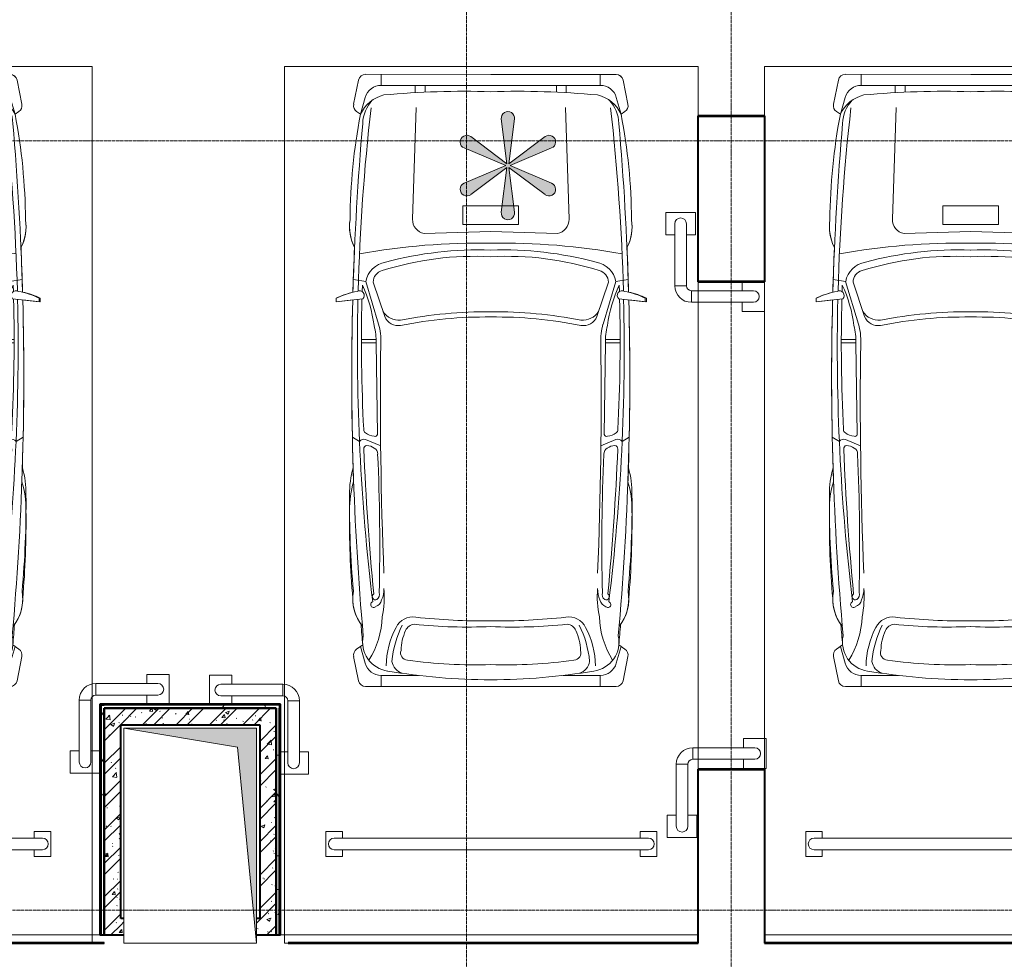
# Model space of a CAD drawing. Header units: millimetres. Extents: x 5617 to 112254, y 7718 to 133720.
# Tile 32 of 82: x 70501 to 76451, y 77303 to 82982. Entities that reach past the tile are written whole.
import ezdxf

# ---------------------------------------------------------------- set-up
doc = ezdxf.new("R2010")
doc.units = ezdxf.units.MM
for name, pattern in [('ADSK_Линия сетки', [25, 20, -2.5, 0, -2.5]), ('Линия сетки', [25, 20, -2.5, 0, -2.5]), ('Невидимые', [5, 3, -2])]:
    doc.linetypes.add(name, pattern=pattern)
for name, color, linetype, lineweight in [('Обобщенные модели', 7, 'Невидимые', 18), ('Оборудование', 7, 'Continuous', 18), ('Оси', 7, 'Continuous', 9), ('Парковка', 7, 'Continuous', 18), ('Перекрытия', 7, 'Continuous', 18), ('Стены разрез', 7, 'Continuous', 40), ('Стены штриховка', 7, 'Continuous', 40), ('Элементы узлов', 7, 'Continuous', 18)]:
    doc.layers.add(name, color=color, linetype=linetype, lineweight=lineweight)
pattern_1 = [(50, (0, 0), (218.62117, -19.1268), [22.86, -251.46]), (355, (0, 0), (-42.29187, 229.2684), [18.288, -201.168]), (100.451, (18.22, -1.6), (176.33107, 210.13963), [19.428, -213.708]), (46.184, (0, 60.96), (325.29495, -50.45164), [34.29, -377.19]), (96.636, (27.1, 56.76), (284.883, 296.91266), [29.142, -320.562]), (351.184, (0, 60.96), (284.8858, 296.9107), [27.432, -301.752]), (21, (30.48, 45.72), (181.93753, -122.71832), [22.86, -251.46]), (326, (30.48, 45.72), (74.16223, 221.0262), [18.288, -201.168]), (71.451, (45.64, 35.5), (256.10035, 98.30526), [19.428, -213.708]), (37.5, (0, 0), (3.70639, 101.465895), [3.353, -195.377, 3.353, -200.863, -201.93]), (37.5, (0, 0), (3.70639, 101.465895), [-402.946, 3.353, -198.577]), (7.5, (0, 0), (80.18358, 120.21653), [3.353, -113.081, 3.353, -190.805, -76.962]), (7.5, (0, 0), (80.18358, 120.21653), [-310.591, 3.353, -73.609]), (327.5, (-67.97, 0), (162.708646, -6.87497), [3.353, -72.847, 3.353, -234.391, -315.468]), (327.5, (-67.97, 0), (162.708646, -6.87497), [-313.944, 3.353, -312.115]), (317.5, (-98.45, 0), (177.75468, 30.51183), [3.353, -95.707, 3.353, -154.534, -224.028]), (317.5, (-98.45, 0), (177.75468, 30.51183), [-256.946, 3.353, -220.675])]
pattern_2 = [(45, (0, 0), (-101.02788, 101.02788), []), (45, (67.35, 0), (-101.02788, 101.02788), [])]
pattern_3 = [(0, (0, 0), (406.4, 101.6), [33.528, -271.272, 33.528, -271.272, -1625.6]), (0, (0, 0), (406.4, 101.6), [-609.6, 33.528, -576.072, 33.528, -271.272, -711.2]), (0, (0, 0), (406.4, 101.6), [-1524, 33.528, -169.672, 33.528, -474.472]), (120, (152.4, 50.8), (-291.18818, 301.15272), [33.528, -271.272, 33.528, -271.272, -1625.6]), (120, (152.4, 50.8), (-291.18818, 301.15272), [-609.6, 33.528, -576.072, 33.528, -271.272, -711.2]), (120, (152.4, 50.8), (-291.18818, 301.15272), [-1524, 33.528, -169.672, 33.528, -474.472]), (240, (203.2, 254), (-115.21182, -402.75272), [33.528, -271.272, 33.528, -271.272, -1625.6]), (240, (203.2, 254), (-115.21182, -402.75272), [-609.6, 33.528, -576.072, 33.528, -271.272, -711.2]), (240, (203.2, 254), (-115.21182, -402.75272), [-1524, 33.528, -169.672, 33.528, -474.472])]

# ---------------------------------------------------------------- blocks, each defined once
blk = doc.blocks.new('A_MEQ_OpeningShaft-Rectangular - ОВ-2727004-МКСС_LB01_-7_650__Кабельные конструкции_Лотки_2')
at = {"layer": 'Элементы узлов'}
blk.add_hatch(color=256, dxfattribs=at).paths.add_polyline_path([(1300, 0), (0, 0), (0, -800), (114.3, -114.3)])
at = {"layer": 'Обобщенные модели', "color": 253, "linetype": 'Continuous', "true_color": 0xaaaaaa}
for p, q in [((1300, 0), (0, 0)), ((0, 0), (0, -800)), ((1300, -800), (1300, 0)), ((0, -800), (1300, -800))]:
    blk.add_line(p, q, dxfattribs=at)
at = {"layer": 'Элементы узлов', "color": 253, "true_color": 0xaaaaaa}
for p, q in [((1300, 0), (114.3, -114.3)), ((1300, -800), (1300, 0)), ((1300, 0), (0, 0)), ((0, 0), (0, -800)), ((114.3, -114.3), (1300, 0)), ((1300, 0), (1300, -800)), ((114.3, -114.3), (0, -800)), ((0, -800), (114.3, -114.3)), ((0, -800), (1300, -800)), ((0, -800), (1300, -800))]:
    blk.add_line(p, q, dxfattribs=at)
blk = doc.blocks.new('199_Парковочные места 3 класса и МГН - Малый класс-V18-МКСС_LB01_-7_650__Кабельные конструкции_Лотки_2')
at = {"layer": 'Парковка', "color": 253, "true_color": 0xaaaaaa}
for p, q in [((2500, 5300), (0, 5300)), ((0, 5300), (0, 0)), ((2500, 0), (2500, 5300)), ((250, 4775), (350, 4775)), ((250, 4625), (250, 4775)), ((350, 4735), (350, 4775)), ((2150, 4735), (2150, 4775)), ((2150, 4775), (2250, 4775)), ((2250, 4625), (2250, 4775)), ((300, 4735), (2200, 4735)), ((300, 4665), (2200, 4665)), ((350, 4625), (350, 4665)), ((2150, 4625), (2150, 4665)), ((250, 4625), (350, 4625)), ((2150, 4625), (2250, 4625)), ((0, 0), (2500, 0))]:
    blk.add_line(p, q, dxfattribs=at)
for centre, start, end in [((300, 4700), 90, 270), ((2200, 4700), 270, 90)]:
    blk.add_arc(centre, 35, start, end, dxfattribs=at)
at = {"layer": 'Элементы узлов', "color": 253, "true_color": 0xaaaaaa}
for p, q in [((424.7, 3566.8), (454, 3713.2)), ((424.7, 3566.8), (454, 3713.2)), ((1253.3, 3748), (496.5, 3748)), ((496.5, 3748), (2010.2, 3748)), ((591.7, 3681.4), (591.7, 3748)), ((2010.2, 3748), (1253.3, 3748)), ((1915, 3681.4), (1915, 3748)), ((2082, 3566.8), (2052.7, 3713.2)), ((2052.7, 3713.2), (2082, 3566.8)), ((816.7, 3681.4), (591.7, 3681.4)), ((1690, 3681.4), (1915, 3681.4)), ((494.7, 3608.2), (465.9, 3506.7)), ((2012, 3608.2), (2040.8, 3506.7)), ((465.9, 3506.7), (442.7, 3522.5)), ((479.5, 3497.4), (442.7, 3522.5)), ((2064, 3522.5), (2027.2, 3497.4)), ((2040.8, 3506.7), (2064, 3522.5)), ((416.9, 2240.4), (459.7, 2267.3)), ((496.7, 2255.3), (587.9, 2294)), ((2010, 2255.3), (1918.8, 2294)), ((2089.8, 2240.4), (2047, 2267.3)), ((568, 2225.8), (560.3, 1671.7)), ((1938.7, 2225.8), (1946.4, 1671.7)), ((560.3, 1671.7), (471.7, 1671.7)), ((1946.4, 1671.7), (2035, 1671.7)), ((560.3, 1650.8), (471.7, 1650.8)), ((1946.4, 1650.8), (2035, 1650.8)), ((497.9, 1299.9), (575.2, 1557.6)), ((2008.8, 1299.9), (1931.5, 1557.6)), ((612.2, 1512.7), (542.7, 1304.2)), ((1894.4, 1512.7), (1963.9, 1304.2)), ((313.2, 1422.6), (419.1, 1411)), ((313.2, 1401.5), (313.2, 1422.6)), ((319.8, 1422.6), (480.4, 1405)), ((319.8, 1401.5), (319.8, 1422.6)), ((2186.8, 1422.6), (2026.2, 1405)), ((2087.6, 1411.7), (2186.8, 1422.6)), ((2186.8, 1401.5), (2186.8, 1422.6)), ((2186.8, 1422.6), (2186.8, 1401.5)), ((477.4, 1322.2), (476.2, 1361.5)), ((2029.2, 1322.2), (2030.5, 1361.5)), ((422.7, 1287.3), (497.9, 1299.9)), ((2083.9, 1287.3), (2008.8, 1299.9)), ((1253.3, 998.2), (850.5, 1010.2)), ((1085.3, 955.9), (1085.3, 842.6)), ((1253.3, 955.9), (1085.3, 955.9)), ((1656.2, 1010.2), (1253.3, 998.2)), ((1421.3, 955.9), (1253.3, 955.9)), ((1421.3, 842.6), (1421.3, 955.9)), ((802.6, 248.8), (780.5, 923.4)), ((1704, 248.7), (1726.1, 923.4)), ((1085.3, 842.6), (1253.3, 842.6)), ((1253.3, 842.6), (1421.3, 842.6)), ((465.8, 289.4), (442.7, 273.6)), ((442.8, 273.6), (465.9, 289.4)), ((494.7, 187.9), (465.8, 289.4)), ((2011.9, 187.9), (2040.8, 289.4)), ((2040.8, 289.4), (2063.9, 273.6)), ((2040.8, 289.4), (2063.9, 273.6)), ((424.7, 229.3), (453.9, 82.9)), ((454, 82.9), (424.7, 229.3)), ((2082, 229.3), (2052.7, 82.9)), ((2082, 229.3), (2052.7, 82.9)), ((797.1, 114.7), (797.1, 158.9)), ((857, 155.9), (857, 114.7)), ((1649.6, 155.8), (1649.6, 114.7)), ((1709.6, 114.7), (1709.6, 158.9)), ((591.6, 114.7), (1253.3, 114.7)), ((591.6, 48.1), (591.6, 114.7)), ((1253.3, 114.7), (1915, 114.7)), ((1915, 114.7), (1915, 48.1)), ((2010.2, 48), (495.2, 48.1)), ((1253.3, 48.1), (496.4, 48.1)), ((2010.2, 48), (1253.3, 48.1))]:
    blk.add_line(p, q, dxfattribs=at)
for centre, radius, start, end in [((496.5, 3704.7), 43.3, 89.99928, 168.69299), ((496.5, 3704.7), 43.3, 89.99928, 168.69443), ((1272.2, -184.1), 3892.2, 90.27687, 99.49353), ((1234.4, -184.1), 3892.2, 80.50503, 89.7217), ((2010.2, 3704.7), 43.3, 11.30557, 89.99928), ((2010.2, 3704.7), 43.3, 11.30557, 89.99928), ((654.7, 3480.5), 176.1, 98.0112, 192.57259), ((591.7, 3580.6), 100.8, 89.99928, 164.12459), ((748.1, 3580.1), 93.4, 108.9228, 169.95606), ((1758.6, 3580.1), 93.4, 10.04251, 71.07576), ((1852, 3480.5), 176.1, 347.42849, 81.98737), ((1915, 3580.6), 100.8, 15.87397, 89.99928), ((66.4, 3308.9), 531, 1.96137, 31.9592), ((1135.1, 3631.4), 514.2, 180.82579, 207.88203), ((1293.2, 3659), 640.2, 185.61277, 206.11825), ((751.8, 3545.2), 43.7, 91.56407, 200.59256), ((1157.5, 691.8), 2925.5, 88.12216, 97.99414), ((1349.1, 691.8), 2925.5, 82.00443, 91.87641), ((1754.9, 3545.2), 43.7, 339.406, 88.43449), ((1213.5, 3659), 640.2, 333.88031, 354.38579), ((1371.6, 3631.4), 514.2, 332.11653, 359.17277), ((2440.3, 3308.9), 531, 148.03936, 178.0372), ((467.2, 3558.3), 43.3, 168.69299, 235.60993), ((467.2, 3558.3), 43.3, 168.69443, 235.61137), ((999, 3534.3), 288.1, 180.90434, 205.45176), ((1507.7, 3534.3), 288.1, 334.5468, 359.09422), ((2039.5, 3558.3), 43.3, 304.38863, 11.30557), ((2039.5, 3558.3), 43.3, 304.38863, 11.30557), ((18082.4, 1966.9), 17669.3, 175.03097, 175.43716), ((-15575.7, 1966.9), 17669.3, 4.56284, 4.96903), ((18082.4, 1872.5), 17669.3, 174.90321, 181.49417), ((794.2, 3430.7), 59, 200.06578, 267.30411), ((1712.5, 3430.7), 59, 272.69446, 339.93278), ((-15575.7, 1872.9), 17669.3, 358.50439, 5.09538), ((681.1, 3219.3), 261.7, 140.99767, 190.49943), ((681.2, 3219.3), 261.7, 144.14545, 180.52109), ((781.8, 3440.8), 112.8, 206.20844, 279.2206), ((1112, 414.1), 2975.1, 87.27733, 96.18589), ((1210.8, -394), 3746, 89.34934, 96.29812), ((1394.6, 414), 2975.1, 83.81267, 92.72124), ((1295.8, -394), 3746, 83.70044, 90.64922), ((1724.9, 3440.8), 112.8, 260.77796, 333.79013), ((1825.5, 3219.3), 261.7, 349.50101, 38.99997), ((1825.5, 3219.3), 261.7, 359.47891, 35.85455), ((43.8, 3207.2), 566, 354.89766, 12.23113), ((2462.9, 3207.2), 566, 167.76744, 185.10091), ((5887.6, 2750.7), 5488, 175.12727, 180.6996), ((13210.7, 1700.5), 12763.6, 173.08772, 181.31174), ((545.2, 3253.1), 17.4, 46.6631, 252.00856), ((556.3, 3205.2), 19.1, 63.03752, 237.12039), ((538, 3211.9), 57.2, 12.77805, 70.4683), ((545.1, 3192.9), 35.5, 340.68862, 56.00057), ((446.8, 3159.2), 160.9, 359.1503, 23.93855), ((2059.9, 3159.2), 160.9, 156.06002, 180.84826), ((1968.7, 3211.8), 57.2, 109.53027, 167.22051), ((1961.6, 3192.8), 35.5, 123.99799, 199.32068), ((1950.4, 3205.2), 19.1, 302.88608, 116.96104), ((1961.5, 3253.1), 17.4, 287.99786, 133.33547), ((-10704.1, 1700.8), 12763.6, 358.68682, 6.91085), ((-3380.9, 2750.7), 5488, 359.3004, 4.87273), ((5887.6, 2656.6), 5488, 174.61546, 180.69817), ((16105.3, 1689.2), 15631.5, 174.49367, 177.71313), ((-11190.1, 2888.4), 11772.4, 357.3492, 1.42481), ((13696.8, 2888.1), 11772.4, 178.57378, 182.64936), ((-13598.7, 1689.6), 15631.5, 2.28543, 5.5049), ((-3380.9, 2656.7), 5488, 359.3004, 5.38319), ((26486.2, 2014.1), 25899.9, 177.67933, 180.7522), ((-23979.6, 2014.7), 25899.9, 359.24637, 2.31923), ((944.9, 2672.2), 545, 178.79155, 197.28818), ((1561.8, 2672.2), 545, 342.71182, 1.20845), ((944.9, 2578.2), 545, 178.79011, 196.24854), ((1561.8, 2578.2), 545, 343.75002, 1.20845), ((18082.4, 1872.9), 17669.3, 177.93278, 181.49799), ((-15575.7, 1872.9), 17669.3, 358.50439, 2.06722), ((532, 2341.1), 37.8, 297.53371, 4.37223), ((1974.6, 2341), 37.8, 175.62633, 242.46485), ((487.2, 2289.2), 35.2, 218.45477, 285.6284), ((505.5, 2310.7), 19.4, 173.28377, 262.69335), ((501.5, 2370.6), 79.2, 271.09882, 307.26959), ((2005.2, 2370.6), 79.2, 232.72897, 268.89974), ((2001.2, 2310.7), 19.4, 277.30522, 6.7148), ((2019.5, 2289.1), 35.2, 254.37016, 321.54379), ((506.8, 2196.9), 21.6, 119.23686, 188.40037), ((552.3, 2148.4), 87.6, 92.47241, 129.77289), ((553.1, 2221), 15.6, 17.8258, 107.34185), ((1953.5, 2221), 15.6, 72.65671, 162.17276), ((1954.4, 2148.4), 87.6, 50.22567, 87.52615), ((1999.9, 2196.9), 21.6, 351.5982, 60.76171), ((10681.6, 1663.8), 10210, 177.02487, 181.44905), ((-8175, 1664), 10210, 358.54951, 2.9737), ((184.5, 1661.3), 375.9, 345.39144, 1.59358), ((255.3, 1653.5), 334, 343.30529, 3.53387), ((2251.4, 1653.5), 334, 176.46469, 196.69328), ((2322.2, 1661.3), 375.9, 178.40499, 194.60713), ((-289.1, 1677), 844.6, 335.16501, 352.48153), ((695, 1476.5), 90.4, 81.57342, 156.34396), ((1223.3, 4125.5), 2610.9, 258.62303, 270.65849), ((1283.4, 4125.5), 2610.9, 269.34007, 281.37554), ((1811.6, 1476.4), 90.4, 23.6546, 98.42514), ((2795.8, 1677), 844.6, 187.51703, 204.83355), ((699.9, 1418.4), 116.7, 85.88526, 147.19487), ((1223.3, 4094.4), 2610.9, 258.62303, 270.65849), ((1283.4, 4094.4), 2610.9, 269.34007, 281.37554), ((1806.7, 1418.4), 116.7, 32.8037, 94.1133), ((510.8, 1792.7), 438.3, 243.19585, 258.09147), ((517.5, 1792.7), 438.3, 243.19442, 260.64082), ((460.2, 1385), 28.5, 240.61742, 44.58896), ((2046.5, 1385), 28.5, 135.40961, 299.38115), ((1989.2, 1792.7), 438.3, 279.35774, 296.80415), ((1989.2, 1792.7), 438.3, 282.8106, 296.80415), ((18082.4, 1872.5), 17669.3, 181.64471, 184.96145), ((18082.4, 1872.9), 17669.3, 181.65094, 182.52094), ((13210.7, 1700.5), 12763.6, 181.53812, 186.52459), ((-10704.1, 1700.8), 12763.6, 353.47398, 358.46044), ((-15575.7, 1872.9), 17669.3, 355.03711, 358.35385), ((-15575.7, 1872.9), 17669.3, 357.47906, 358.35385), ((640.1, 1326.5), 144.7, 190.60765, 260.69906), ((613.3, 1303.5), 70.6, 179.46611, 257.42047), ((1866.5, 1326.5), 144.7, 279.2995, 349.39092), ((1893.4, 1303.5), 70.6, 282.57809, 0.53245), ((1152.1, 2963.4), 1815.4, 252.22392, 273.1953), ((1354.6, 2963.4), 1815.4, 266.80326, 287.77464), ((1191.7, 5148.7), 4081.1, 259.66653, 270.86482), ((1174.1, 3235.3), 2125.9, 254.80157, 272.13653), ((1332.6, 3235.3), 2125.9, 267.86203, 285.197), ((1315, 5148.7), 4081.1, 269.13374, 280.33204), ((676.4, 969.4), 276.8, 154.27601, 188.61704), ((676.5, 969.4), 276.8, 152.85611, 188.61847), ((1830.2, 969.4), 276.8, 351.38153, 27.14389), ((1830.2, 969.4), 276.8, 351.38153, 25.72256), ((865.8, 926.2), 85.3, 100.33204, 181.87628), ((1640.9, 926.2), 85.3, 358.12228, 79.66653), ((3901.9, 951.3), 3499.2, 180.3812, 190.90258), ((3901.9, 951.3), 3499.2, 180.38263, 190.90402), ((-1395.2, 951.3), 3499.2, 349.09598, 359.61737), ((-1395.2, 951.3), 3499.2, 349.09598, 359.61737), ((698.5, 353.3), 219.5, 182.35366, 222.65879), ((1808.1, 353.3), 219.5, 317.33977, 357.6449), ((467.1, 237.8), 43.3, 124.38863, 191.30557), ((467.2, 237.8), 43.3, 124.39007, 191.30701), ((657.8, 378.4), 211.6, 204.86684, 256.25056), ((1848.8, 378.4), 211.6, 283.74801, 335.13172), ((2039.5, 237.8), 43.3, 348.69299, 55.60993), ((2039.5, 237.8), 43.3, 348.69299, 55.60993), ((591.6, 215.5), 100.8, 195.87397, 269.99928), ((1915, 215.5), 100.8, 269.99928, 344.12459), ((1095.7, 5491.7), 5341.2, 264.75593, 271.69119), ((1411.1, 5491.7), 5341.2, 268.30737, 275.24264), ((496.4, 91.4), 43.3, 191.30557, 269.99928), ((496.5, 91.4), 43.3, 191.30701, 268.30337), ((2010.2, 91.4), 43.3, 269.99928, 348.69299), ((2010.2, 91.4), 43.3, 269.99928, 348.69299)]:
    blk.add_arc(centre, radius, start, end, dxfattribs=at)
blk = doc.blocks.new('199_Парковочные места 3 класса и МГН - Малый класс-5604840-МКСС_LB01_-7_650__Кабельные конструкции_Лотки_2')
at = {"layer": 'Парковка'}
blk.add_hatch(color=256, dxfattribs=at).paths.add_polyline_path([(1438.2, 738.4), (1438.2, 748.8), (1435.5, 758.8), (1430.3, 767.8), (1422.9, 775.2), (1414, 780.4), (1403.9, 783.1), (1393.6, 783.2), (1383.5, 780.6), (1374.5, 775.4), (1156.4, 611.1), (1189.7, 882.1), (1189.6, 892.5), (1186.9, 902.5), (1181.6, 911.5), (1174.2, 918.8), (1165.2, 924), (1155.2, 926.6), (1144.8, 926.6), (1134.8, 924), (1125.8, 918.8), (1118.4, 911.5), (1113.1, 902.5), (1110.4, 892.5), (1110.3, 882.1), (1143.6, 611.1), (925.5, 775.4), (916.5, 780.6), (906.4, 783.2), (896.1, 783.1), (886, 780.4), (877.1, 775.2), (869.7, 767.8), (864.5, 758.8), (861.8, 748.8), (861.8, 738.4), (864.4, 728.4), (869.6, 719.3), (876.9, 711.9), (885.8, 706.7), (1137.1, 600), (879.9, 489.8), (876.9, 488.1), (869.6, 480.7), (864.4, 471.6), (861.8, 461.6), (861.8, 451.2), (864.5, 441.2), (869.7, 432.2), (877.1, 424.8), (886, 419.6), (896.1, 416.9), (906.4, 416.8), (916.5, 419.4), (925.5, 424.6), (1143.6, 588.9), (1110.3, 317.9), (1110.4, 307.5), (1113.1, 297.5), (1118.4, 288.5), (1125.8, 281.2), (1134.8, 276), (1144.8, 273.4), (1155.2, 273.4), (1165.2, 276), (1174.2, 281.2), (1181.6, 288.5), (1186.9, 297.5), (1189.6, 307.5), (1189.7, 317.9), (1156.4, 588.9), (1374.5, 424.6), (1383.5, 419.4), (1393.6, 416.8), (1403.9, 416.9), (1414, 419.6), (1422.9, 424.8), (1430.3, 432.2), (1435.5, 441.2), (1438.2, 451.2), (1438.2, 461.6), (1435.6, 471.6), (1430.4, 480.7), (1420.1, 489.8), (1414.2, 493.3), (1162.9, 600), (1414.2, 706.7), (1423.1, 711.9), (1430.4, 719.3), (1435.6, 728.4)])
at = {"layer": 'Парковка', "color": 253, "true_color": 0xaaaaaa}
for p, q in [((2500, 5300), (0, 5300)), ((0, 5300), (0, 0)), ((2500, 0), (2500, 5300)), ((250, 4775), (350, 4775)), ((250, 4625), (250, 4775)), ((350, 4735), (350, 4775)), ((2150, 4735), (2150, 4775)), ((2150, 4775), (2250, 4775)), ((2250, 4625), (2250, 4775)), ((300, 4735), (2200, 4735)), ((300, 4665), (2200, 4665)), ((350, 4625), (350, 4665)), ((2150, 4625), (2150, 4665)), ((250, 4625), (350, 4625)), ((2150, 4625), (2250, 4625)), ((0, 0), (2500, 0))]:
    blk.add_line(p, q, dxfattribs=at)
for centre, start, end in [((300, 4700), 90, 270), ((2200, 4700), 270, 90)]:
    blk.add_arc(centre, 35, start, end, dxfattribs=at)
at = {"layer": 'Элементы узлов', "color": 253, "true_color": 0xaaaaaa}
for p, q in [((424.7, 3566.8), (454, 3713.2)), ((424.7, 3566.8), (454, 3713.2)), ((1253.3, 3748), (496.5, 3748)), ((496.5, 3748), (2010.2, 3748)), ((591.7, 3681.4), (591.7, 3748)), ((2010.2, 3748), (1253.3, 3748)), ((1915, 3681.4), (1915, 3748)), ((2082, 3566.8), (2052.7, 3713.2)), ((2052.7, 3713.2), (2082, 3566.8)), ((816.7, 3681.4), (591.7, 3681.4)), ((1690, 3681.4), (1915, 3681.4)), ((494.7, 3608.2), (465.9, 3506.7)), ((2012, 3608.2), (2040.8, 3506.7)), ((465.9, 3506.7), (442.7, 3522.5)), ((479.5, 3497.4), (442.7, 3522.5)), ((2064, 3522.5), (2027.2, 3497.4)), ((2040.8, 3506.7), (2064, 3522.5)), ((416.9, 2240.4), (459.7, 2267.3)), ((496.7, 2255.3), (587.9, 2294)), ((2010, 2255.3), (1918.8, 2294)), ((2089.8, 2240.4), (2047, 2267.3)), ((568, 2225.8), (560.3, 1671.7)), ((1938.7, 2225.8), (1946.4, 1671.7)), ((560.3, 1671.7), (471.7, 1671.7)), ((1946.4, 1671.7), (2035, 1671.7)), ((560.3, 1650.8), (471.7, 1650.8)), ((1946.4, 1650.8), (2035, 1650.8)), ((497.9, 1299.9), (575.2, 1557.6)), ((2008.8, 1299.9), (1931.5, 1557.6)), ((612.2, 1512.7), (542.7, 1304.2)), ((1894.4, 1512.7), (1963.9, 1304.2)), ((313.2, 1422.6), (419.1, 1411)), ((313.2, 1401.5), (313.2, 1422.6)), ((319.8, 1422.6), (480.4, 1405)), ((319.8, 1401.5), (319.8, 1422.6)), ((2186.8, 1422.6), (2026.2, 1405)), ((2087.6, 1411.7), (2186.8, 1422.6)), ((2186.8, 1401.5), (2186.8, 1422.6)), ((2186.8, 1422.6), (2186.8, 1401.5)), ((477.4, 1322.2), (476.2, 1361.5)), ((2029.2, 1322.2), (2030.5, 1361.5)), ((422.7, 1287.3), (497.9, 1299.9)), ((2083.9, 1287.3), (2008.8, 1299.9)), ((1253.3, 998.2), (850.5, 1010.2)), ((1085.3, 955.9), (1085.3, 842.6)), ((1253.3, 955.9), (1085.3, 955.9)), ((1656.2, 1010.2), (1253.3, 998.2)), ((1421.3, 955.9), (1253.3, 955.9)), ((1421.3, 842.6), (1421.3, 955.9)), ((802.6, 248.8), (780.5, 923.4)), ((1704, 248.7), (1726.1, 923.4)), ((1085.3, 842.6), (1253.3, 842.6)), ((1143.6, 611.1), (1110.3, 882.1)), ((1189.7, 882.1), (1156.4, 611.1)), ((1253.3, 842.6), (1421.3, 842.6)), ((925.5, 775.4), (1143.6, 611.1)), ((1156.4, 611.1), (1374.5, 775.4)), ((1137.1, 600), (885.8, 706.7)), ((1414.2, 706.7), (1162.9, 600)), ((885.8, 493.3), (1137.1, 600)), ((1162.9, 600), (1414.2, 493.3)), ((1143.6, 588.9), (925.5, 424.6)), ((1110.3, 317.9), (1143.6, 588.9)), ((1156.4, 588.9), (1189.7, 317.9)), ((1374.5, 424.6), (1156.4, 588.9)), ((465.8, 289.4), (442.7, 273.6)), ((442.8, 273.6), (465.9, 289.4)), ((494.7, 187.9), (465.8, 289.4)), ((2011.9, 187.9), (2040.8, 289.4)), ((2040.8, 289.4), (2063.9, 273.6)), ((2040.8, 289.4), (2063.9, 273.6)), ((424.7, 229.3), (453.9, 82.9)), ((454, 82.9), (424.7, 229.3)), ((2082, 229.3), (2052.7, 82.9)), ((2082, 229.3), (2052.7, 82.9)), ((797.1, 114.7), (797.1, 158.9)), ((857, 155.9), (857, 114.7)), ((1649.6, 155.8), (1649.6, 114.7)), ((1709.6, 114.7), (1709.6, 158.9)), ((591.6, 114.7), (1253.3, 114.7)), ((591.6, 48.1), (591.6, 114.7)), ((1253.3, 114.7), (1915, 114.7)), ((1915, 114.7), (1915, 48.1)), ((2010.2, 48), (495.2, 48.1)), ((1253.3, 48.1), (496.4, 48.1)), ((2010.2, 48), (1253.3, 48.1))]:
    blk.add_line(p, q, dxfattribs=at)
for centre, radius, start, end in [((496.5, 3704.7), 43.3, 89.99928, 168.69299), ((496.5, 3704.7), 43.3, 89.99928, 168.69443), ((1272.2, -184.1), 3892.2, 90.27687, 99.49353), ((1234.4, -184.1), 3892.2, 80.50503, 89.7217), ((2010.2, 3704.7), 43.3, 11.30557, 89.99928), ((2010.2, 3704.7), 43.3, 11.30557, 89.99928), ((654.7, 3480.5), 176.1, 98.0112, 192.57259), ((591.7, 3580.6), 100.8, 89.99928, 164.12459), ((748.1, 3580.1), 93.4, 108.9228, 169.95606), ((1758.6, 3580.1), 93.4, 10.04251, 71.07576), ((1852, 3480.5), 176.1, 347.42849, 81.98737), ((1915, 3580.6), 100.8, 15.87397, 89.99928), ((66.4, 3308.9), 531, 1.96137, 31.9592), ((1135.1, 3631.4), 514.2, 180.82579, 207.88203), ((1293.2, 3659), 640.2, 185.61277, 206.11825), ((751.8, 3545.2), 43.7, 91.56407, 200.59256), ((1157.5, 691.8), 2925.5, 88.12216, 97.99414), ((1349.1, 691.8), 2925.5, 82.00443, 91.87641), ((1754.9, 3545.2), 43.7, 339.406, 88.43449), ((1213.5, 3659), 640.2, 333.88031, 354.38579), ((1371.6, 3631.4), 514.2, 332.11653, 359.17277), ((2440.3, 3308.9), 531, 148.03936, 178.0372), ((467.2, 3558.3), 43.3, 168.69299, 235.60993), ((467.2, 3558.3), 43.3, 168.69443, 235.61137), ((999, 3534.3), 288.1, 180.90434, 205.45176), ((1507.7, 3534.3), 288.1, 334.5468, 359.09422), ((2039.5, 3558.3), 43.3, 304.38863, 11.30557), ((2039.5, 3558.3), 43.3, 304.38863, 11.30557), ((18082.4, 1966.9), 17669.3, 175.03097, 175.43716), ((-15575.7, 1966.9), 17669.3, 4.56284, 4.96903), ((18082.4, 1872.5), 17669.3, 174.90321, 181.49417), ((794.2, 3430.7), 59, 200.06578, 267.30411), ((1712.5, 3430.7), 59, 272.69446, 339.93278), ((-15575.7, 1872.9), 17669.3, 358.50439, 5.09538), ((681.1, 3219.3), 261.7, 140.99767, 190.49943), ((681.2, 3219.3), 261.7, 144.14545, 180.52109), ((781.8, 3440.8), 112.8, 206.20844, 279.2206), ((1112, 414.1), 2975.1, 87.27733, 96.18589), ((1210.8, -394), 3746, 89.34934, 96.29812), ((1394.6, 414), 2975.1, 83.81267, 92.72124), ((1295.8, -394), 3746, 83.70044, 90.64922), ((1724.9, 3440.8), 112.8, 260.77796, 333.79013), ((1825.5, 3219.3), 261.7, 349.50101, 38.99997), ((1825.5, 3219.3), 261.7, 359.47891, 35.85455), ((43.8, 3207.2), 566, 354.89766, 12.23113), ((2462.9, 3207.2), 566, 167.76744, 185.10091), ((5887.6, 2750.7), 5488, 175.12727, 180.6996), ((13210.7, 1700.5), 12763.6, 173.08772, 181.31174), ((545.2, 3253.1), 17.4, 46.6631, 252.00856), ((556.3, 3205.2), 19.1, 63.03752, 237.12039), ((538, 3211.9), 57.2, 12.77805, 70.4683), ((545.1, 3192.9), 35.5, 340.68862, 56.00057), ((446.8, 3159.2), 160.9, 359.1503, 23.93855), ((2059.9, 3159.2), 160.9, 156.06002, 180.84826), ((1968.7, 3211.8), 57.2, 109.53027, 167.22051), ((1961.6, 3192.8), 35.5, 123.99799, 199.32068), ((1950.4, 3205.2), 19.1, 302.88608, 116.96104), ((1961.5, 3253.1), 17.4, 287.99786, 133.33547), ((-10704.1, 1700.8), 12763.6, 358.68682, 6.91085), ((-3380.9, 2750.7), 5488, 359.3004, 4.87273), ((5887.6, 2656.6), 5488, 174.61546, 180.69817), ((16105.3, 1689.2), 15631.5, 174.49367, 177.71313), ((-11190.1, 2888.4), 11772.4, 357.3492, 1.42481), ((13696.8, 2888.1), 11772.4, 178.57378, 182.64936), ((-13598.7, 1689.6), 15631.5, 2.28543, 5.5049), ((-3380.9, 2656.7), 5488, 359.3004, 5.38319), ((26486.2, 2014.1), 25899.9, 177.67933, 180.7522), ((-23979.6, 2014.7), 25899.9, 359.24637, 2.31923), ((944.9, 2672.2), 545, 178.79155, 197.28818), ((1561.8, 2672.2), 545, 342.71182, 1.20845), ((944.9, 2578.2), 545, 178.79011, 196.24854), ((1561.8, 2578.2), 545, 343.75002, 1.20845), ((18082.4, 1872.9), 17669.3, 177.93278, 181.49799), ((-15575.7, 1872.9), 17669.3, 358.50439, 2.06722), ((532, 2341.1), 37.8, 297.53371, 4.37223), ((1974.6, 2341), 37.8, 175.62633, 242.46485), ((487.2, 2289.2), 35.2, 218.45477, 285.6284), ((505.5, 2310.7), 19.4, 173.28377, 262.69335), ((501.5, 2370.6), 79.2, 271.09882, 307.26959), ((2005.2, 2370.6), 79.2, 232.72897, 268.89974), ((2001.2, 2310.7), 19.4, 277.30522, 6.7148), ((2019.5, 2289.1), 35.2, 254.37016, 321.54379), ((506.8, 2196.9), 21.6, 119.23686, 188.40037), ((552.3, 2148.4), 87.6, 92.47241, 129.77289), ((553.1, 2221), 15.6, 17.8258, 107.34185), ((1953.5, 2221), 15.6, 72.65671, 162.17276), ((1954.4, 2148.4), 87.6, 50.22567, 87.52615), ((1999.9, 2196.9), 21.6, 351.5982, 60.76171), ((10681.6, 1663.8), 10210, 177.02487, 181.44905), ((-8175, 1664), 10210, 358.54951, 2.9737), ((184.5, 1661.3), 375.9, 345.39144, 1.59358), ((255.3, 1653.5), 334, 343.30529, 3.53387), ((2251.4, 1653.5), 334, 176.46469, 196.69328), ((2322.2, 1661.3), 375.9, 178.40499, 194.60713), ((-289.1, 1677), 844.6, 335.16501, 352.48153), ((695, 1476.5), 90.4, 81.57342, 156.34396), ((1223.3, 4125.5), 2610.9, 258.62303, 270.65849), ((1283.4, 4125.5), 2610.9, 269.34007, 281.37554), ((1811.6, 1476.4), 90.4, 23.6546, 98.42514), ((2795.8, 1677), 844.6, 187.51703, 204.83355), ((699.9, 1418.4), 116.7, 85.88526, 147.19487), ((1223.3, 4094.4), 2610.9, 258.62303, 270.65849), ((1283.4, 4094.4), 2610.9, 269.34007, 281.37554), ((1806.7, 1418.4), 116.7, 32.8037, 94.1133), ((510.8, 1792.7), 438.3, 243.19585, 258.09147), ((517.5, 1792.7), 438.3, 243.19442, 260.64082), ((460.2, 1385), 28.5, 240.61742, 44.58896), ((2046.5, 1385), 28.5, 135.40961, 299.38115), ((1989.2, 1792.7), 438.3, 279.35774, 296.80415), ((1989.2, 1792.7), 438.3, 282.8106, 296.80415), ((18082.4, 1872.5), 17669.3, 181.64471, 184.96145), ((18082.4, 1872.9), 17669.3, 181.65094, 182.52094), ((13210.7, 1700.5), 12763.6, 181.53812, 186.52459), ((-10704.1, 1700.8), 12763.6, 353.47398, 358.46044), ((-15575.7, 1872.9), 17669.3, 355.03711, 358.35385), ((-15575.7, 1872.9), 17669.3, 357.47906, 358.35385), ((640.1, 1326.5), 144.7, 190.60765, 260.69906), ((613.3, 1303.5), 70.6, 179.46611, 257.42047), ((1866.5, 1326.5), 144.7, 279.2995, 349.39092), ((1893.4, 1303.5), 70.6, 282.57809, 0.53245), ((1152.1, 2963.4), 1815.4, 252.22392, 273.1953), ((1354.6, 2963.4), 1815.4, 266.80326, 287.77464), ((1191.7, 5148.7), 4081.1, 259.66653, 270.86482), ((1174.1, 3235.3), 2125.9, 254.80157, 272.13653), ((1332.6, 3235.3), 2125.9, 267.86203, 285.197), ((1315, 5148.7), 4081.1, 269.13374, 280.33204), ((676.4, 969.4), 276.8, 154.27601, 188.61704), ((676.5, 969.4), 276.8, 152.85611, 188.61847), ((1830.2, 969.4), 276.8, 351.38153, 27.14389), ((1830.2, 969.4), 276.8, 351.38153, 25.72256), ((865.8, 926.2), 85.3, 100.33204, 181.87628), ((1640.9, 926.2), 85.3, 358.12228, 79.66653), ((3901.9, 951.3), 3499.2, 180.3812, 190.90258), ((3901.9, 951.3), 3499.2, 180.38263, 190.90402), ((1150, 887), 40, 353, 187), ((-1395.2, 951.3), 3499.2, 349.09598, 359.61737), ((-1395.2, 951.3), 3499.2, 349.09598, 359.61737), ((901.5, 743.5), 40, 53, 247), ((1398.5, 743.5), 40, 293, 127), ((901.5, 456.5), 40, 113, 307), ((1398.5, 456.5), 40, 233, 67), ((698.5, 353.3), 219.5, 182.35366, 222.65879), ((1150, 313), 40, 173, 7), ((1808.1, 353.3), 219.5, 317.33977, 357.6449), ((467.1, 237.8), 43.3, 124.38863, 191.30557), ((467.2, 237.8), 43.3, 124.39007, 191.30701), ((657.8, 378.4), 211.6, 204.86684, 256.25056), ((1848.8, 378.4), 211.6, 283.74801, 335.13172), ((2039.5, 237.8), 43.3, 348.69299, 55.60993), ((2039.5, 237.8), 43.3, 348.69299, 55.60993), ((591.6, 215.5), 100.8, 195.87397, 269.99928), ((1915, 215.5), 100.8, 269.99928, 344.12459), ((1095.7, 5491.7), 5341.2, 264.75593, 271.69119), ((1411.1, 5491.7), 5341.2, 268.30737, 275.24264), ((496.4, 91.4), 43.3, 191.30557, 269.99928), ((496.5, 91.4), 43.3, 191.30701, 268.30337), ((2010.2, 91.4), 43.3, 269.99928, 348.69299), ((2010.2, 91.4), 43.3, 269.99928, 348.69299)]:
    blk.add_arc(centre, radius, start, end, dxfattribs=at)
blk = doc.blocks.new('199_Паркинг_Колесоотбойник_Угловой_ - 199_Паркинг_Колесоотбойник_Угловой_-V24-МКСС_LB01_-7_650__Кабельные конструкции_Лотки_2')
at = {"layer": 'Парковка', "color": 253, "true_color": 0xaaaaaa}
for p, q in [((372.4, 90), (372.4, 35)), ((372.4, 90), (507.6, 90)), ((507.6, 90), (507.6, -90)), ((65, -35), (65, 35)), ((65, 35), (440, 35)), ((65, -35), (440, -35)), ((372.4, -35), (372.4, -90)), ((-35, -65), (35, -65)), ((-35, -65), (-35, -440)), ((35, -65), (35, -440)), ((372.4, -90), (507.6, -90)), ((-90, -372.4), (-90, -507.6)), ((-90, -372.4), (-35, -372.4)), ((90, -372.4), (35, -372.4)), ((90, -372.4), (90, -507.6)), ((-90, -507.6), (90, -507.6))]:
    blk.add_line(p, q, dxfattribs=at)
for centre, radius, start, end in [((65, -65), 100, 90, 180), ((440, 0), 35, 270, 90), ((65, -65), 30, 90, 180), ((0, -440), 35, 180, 360)]:
    blk.add_arc(centre, radius, start, end, dxfattribs=at)
blk = doc.blocks.new('199_Паркинг_Колесоотбойник_Угловой_ - 199_Паркинг_Колесоотбойник_Угловой_-V25-МКСС_LB01_-7_650__Кабельные конструкции_Лотки_2')
at = {"layer": 'Парковка', "color": 253, "true_color": 0xaaaaaa}
for p, q in [((372.4, 90), (372.4, 35)), ((372.4, 90), (507.6, 90)), ((507.6, 90), (507.6, -90)), ((65, -35), (65, 35)), ((65, 35), (440, 35)), ((65, -35), (440, -35)), ((372.4, -35), (372.4, -90)), ((-35, -65), (35, -65)), ((-35, -65), (-35, -440)), ((35, -65), (35, -440)), ((-90, -372.4), (-90, -507.6)), ((-90, -372.4), (-35, -372.4)), ((90, -372.4), (35, -372.4)), ((-90, -507.6), (90, -507.6))]:
    blk.add_line(p, q, dxfattribs=at)
for centre, radius, start, end in [((65, -65), 100, 90, 180), ((440, 0), 35, 270, 90), ((65, -65), 30, 90, 180), ((0, -440), 35, 180, 360)]:
    blk.add_arc(centre, radius, start, end, dxfattribs=at)
blk = doc.blocks.new('199_Паркинг_Колесоотбойник_Угловой_ - 199_Паркинг_Колесоотбойник_Угловой_-5609332-МКСС_LB01_-7_650__Кабельные конструкции_Лотки_2')
at = {"layer": 'Парковка', "color": 253, "true_color": 0xaaaaaa}
for p, q in [((-90, 372.4), (-90, 507.6)), ((-90, 507.6), (80, 507.6)), ((-35, 65), (-35, 440)), ((35, 65), (35, 440)), ((-90, 372.4), (-35, 372.4)), ((80, 372.4), (35, 372.4)), ((-35, 65), (35, 65)), ((372.4, 35), (372.4, 85)), ((507.6, -90), (507.6, 85)), ((65, 35), (65, -35)), ((65, 35), (440, 35)), ((65, -35), (440, -35)), ((372.4, -90), (372.4, -35)), ((372.4, -90), (507.6, -90))]:
    blk.add_line(p, q, dxfattribs=at)
for centre, radius, start, end in [((0, 440), 35, 0, 180), ((65, 65), 100, 180, 270), ((65, 65), 30, 180, 270), ((440, 0), 35, 270, 90)]:
    blk.add_arc(centre, radius, start, end, dxfattribs=at)
blk = doc.blocks.new('199_Паркинг_Колесоотбойник_Угловой_ - 199_Паркинг_Колесоотбойник_Угловой_-V26-МКСС_LB01_-7_650__Кабельные конструкции_Лотки_2')
at = {"layer": 'Парковка', "color": 253, "true_color": 0xaaaaaa}
for p, q in [((-90, 372.4), (-90, 507.6)), ((-90, 507.6), (90, 507.6)), ((90, 372.4), (90, 507.6)), ((-35, 65), (-35, 440)), ((35, 65), (35, 440)), ((-90, 372.4), (-35, 372.4)), ((90, 372.4), (35, 372.4)), ((-35, 65), (35, 65)), ((372.4, 35), (372.4, 90)), ((372.4, 90), (507.6, 90)), ((507.6, -90), (507.6, 90)), ((65, 35), (65, -35)), ((65, 35), (440, 35)), ((65, -35), (440, -35)), ((372.4, -90), (372.4, -35)), ((372.4, -90), (507.6, -90))]:
    blk.add_line(p, q, dxfattribs=at)
for centre, radius, start, end in [((0, 440), 35, 0, 180), ((65, 65), 100, 180, 270), ((65, 65), 30, 180, 270), ((440, 0), 35, 270, 90)]:
    blk.add_arc(centre, radius, start, end, dxfattribs=at)
blk = doc.blocks.new('135_SLK_GD_AR_rvt-1-МКСС_LB01_-7_650__Кабельные конструкции_Лотки_2')
at = {"layer": 'Стены разрез', "lineweight": 9, "true_color": 0xaaaaaa}
h = blk.add_hatch(dxfattribs=at)
h.set_pattern_fill('FP_4', color=253, style=0, pattern_type=2)
h.set_pattern_definition(pattern_3)
h.paths.add_polyline_path([(91340, 77450), (91360, 77450), (91360, 78840), (91340, 78840), (91340, 78593.7)])
h = blk.add_hatch(dxfattribs=at)
h.set_pattern_fill('FP_4', color=253, style=0, pattern_type=2)
h.set_pattern_definition(pattern_3)
h.paths.add_polyline_path([(92400, 78820), (92420, 78820), (92420, 78840), (91360, 78840), (91360, 78820), (91915.4, 78820)])
h = blk.add_hatch(dxfattribs=at)
h.set_pattern_fill('FP_1', color=253, style=0, pattern_type=2)
h.set_pattern_definition(pattern_1)
h.paths.add_polyline_path([(91360, 77450), (91460, 77450), (91460, 78820), (91360, 78820), (91360, 78593.7)])
h = blk.add_hatch(dxfattribs=at)
h.set_pattern_fill('FP_2', color=253, style=0, pattern_type=2)
h.set_pattern_definition(pattern_2)
h.paths.add_polyline_path([(91360, 77450), (91460, 77450), (91460, 78820), (91360, 78820), (91360, 78593.7)])
h = blk.add_hatch(dxfattribs=at)
h.set_pattern_fill('FP_1', color=253, style=0, pattern_type=2)
h.set_pattern_definition(pattern_1)
h.paths.add_polyline_path([(92300, 78720), (92400, 78720), (92400, 78820), (91460, 78820), (91460, 78720), (91915.4, 78720)])
h = blk.add_hatch(dxfattribs=at)
h.set_pattern_fill('FP_2', color=253, style=0, pattern_type=2)
h.set_pattern_definition(pattern_2)
h.paths.add_polyline_path([(92300, 78720), (92400, 78720), (92400, 78820), (91460, 78820), (91460, 78720), (91915.4, 78720)])
h = blk.add_hatch(dxfattribs=at)
h.set_pattern_fill('FP_4', color=253, style=0, pattern_type=2)
h.set_pattern_definition(pattern_3)
h.paths.add_polyline_path([(92400, 77450), (92420, 77450), (92420, 78820), (92400, 78820), (92400, 78593.7)])
h = blk.add_hatch(dxfattribs=at)
h.set_pattern_fill('FP_1', color=253, style=0, pattern_type=2)
h.set_pattern_definition(pattern_1)
h.paths.add_polyline_path([(92400, 77450), (92400, 78720), (92300, 78720), (92300, 77450)])
h = blk.add_hatch(dxfattribs=at)
h.set_pattern_fill('FP_2', color=253, style=0, pattern_type=2)
h.set_pattern_definition(pattern_2)
h.paths.add_polyline_path([(92400, 77450), (92400, 78720), (92300, 78720), (92300, 77450)])
h = blk.add_hatch(dxfattribs=at)
h.set_pattern_fill('FP_1', color=253, style=0, pattern_type=2)
h.set_pattern_definition(pattern_1)
h.paths.add_polyline_path([(91460, 77450), (91480, 77450), (91480, 77550), (91460, 77550)])
h.paths.add_polyline_path([(92300, 77450), (92300, 77550), (92280, 77550), (92280, 77450)])
h = blk.add_hatch(dxfattribs=at)
h.set_pattern_fill('FP_2', color=253, style=0, pattern_type=2)
h.set_pattern_definition(pattern_2)
h.paths.add_polyline_path([(91460, 77450), (91480, 77450), (91480, 77550), (91460, 77550)])
h.paths.add_polyline_path([(92300, 77450), (92300, 77550), (92280, 77550), (92280, 77450)])
at = {"layer": 'Перекрытия', "color": 253, "true_color": 0xaaaaaa}
for p, q in [((94950, 81400), (94950, 82400)), ((94950, 82400), (95350, 82400)), ((95350, 82400), (95350, 81400)), ((95350, 81400), (94950, 81400)), ((94950, 77450), (94950, 78450)), ((94950, 78450), (95350, 78450)), ((95350, 78450), (95350, 77450)), ((87250, 77450), (91335, 77450)), ((92425, 77450), (94950, 77450)), ((95350, 77450), (98225.1, 77450))]:
    blk.add_line(p, q, dxfattribs=at)
at = {"layer": 'Стены разрез', "color": 253, "true_color": 0xaaaaaa}
for p, q in [((94950, 82402), (94948, 82402)), ((94948, 82402), (94948, 81398)), ((95352, 82402), (94950, 82402)), ((94950, 81400), (94950, 82400)), ((94950, 82400), (95350, 82400)), ((95350, 82400), (95350, 81400)), ((95352, 82400), (95352, 82402)), ((95352, 81398), (95352, 82400)), ((95350, 81400), (94950, 81400)), ((94948, 81398), (94950, 81398)), ((94950, 81398), (95350, 81398)), ((95350, 81398), (95352, 81398)), ((91340, 78845), (91335, 78845)), ((91335, 78845), (91335, 77450)), ((91360, 78845), (91340, 78845)), ((92425, 78845), (91360, 78845)), ((92425, 78840), (92425, 78845)), ((92425, 78820), (92425, 78840)), ((91460, 78820), (91360, 78820)), ((91360, 78820), (91360, 77450)), ((91360, 77450), (91360, 78820)), ((91360, 78820), (92400, 78820)), ((92400, 78820), (91460, 78820)), ((92400, 78720), (92400, 78820)), ((92400, 78820), (92400, 77450)), ((92425, 77450), (92425, 78820)), ((91460, 77550), (91460, 78720)), ((91460, 78720), (92300, 78720)), ((92300, 78720), (92300, 77550)), ((92400, 77450), (92400, 78720)), ((94950, 78452), (94948, 78452)), ((94948, 78452), (94948, 77402)), ((95352, 78452), (94950, 78452)), ((94950, 77402), (94950, 78450)), ((94950, 78450), (95350, 78450)), ((95350, 78450), (95350, 77400)), ((95352, 78450), (95352, 78452)), ((95352, 77402), (95352, 78450)), ((91480, 77550), (91460, 77550)), ((92300, 77550), (92280, 77550)), ((91335, 77450), (91360, 77450)), ((91360, 77450), (91460, 77450)), ((91460, 77450), (91480, 77450)), ((92280, 77450), (92300, 77450)), ((92300, 77450), (92400, 77450)), ((92400, 77450), (92425, 77450)), ((91360, 77402), (88480, 77402)), ((88500, 77400), (91360, 77400)), ((91360, 77400), (91360, 77402)), ((94948, 77402), (92472.5, 77402)), ((92472.5, 77402), (92472.5, 77400)), ((92472.5, 77400), (94950, 77400)), ((94950, 77400), (94950, 77402)), ((95350, 77400), (95352, 77400)), ((98225, 77402), (95352, 77402)), ((95352, 77400), (98225, 77400))]:
    blk.add_line(p, q, dxfattribs=at)
at = {"layer": 'Стены штриховка', "color": 253, "true_color": 0xaaaaaa}
for p, q in [((91340, 78840), (91340, 77450)), ((91340, 78840), (91360, 78840)), ((92420, 78840), (91360, 78840)), ((92420, 78840), (92420, 78820)), ((92420, 77450), (92420, 78820))]:
    blk.add_line(p, q, dxfattribs=at)
at = {"layer": 'Оборудование', "color": 253, "lineweight": 18, "true_color": 0xaaaaaa, "rotation": 270.0000000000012}
blk.add_blockref('A_MEQ_OpeningShaft-Rectangular - ОВ-2727004-МКСС_LB01_-7_650__Кабельные конструкции_Лотки_2', (92280, 78700), dxfattribs=at)
at = {"layer": 'Парковка', "color": 253, "lineweight": 18, "true_color": 0xaaaaaa, "rotation": 180}
for name, p in [('199_Парковочные места 3 класса и МГН - Малый класс-5604840-МКСС_LB01_-7_650__Кабельные конструкции_Лотки_2', (91287.6, 82700)), ('199_Парковочные места 3 класса и МГН - Малый класс-5604840-МКСС_LB01_-7_650__Кабельные конструкции_Лотки_2', (94950, 82700)), ('199_Парковочные места 3 класса и МГН - Малый класс-V18-МКСС_LB01_-7_650__Кабельные конструкции_Лотки_2', (97850, 82700)), ('199_Паркинг_Колесоотбойник_Угловой_ - 199_Паркинг_Колесоотбойник_Угловой_-5609332-МКСС_LB01_-7_650__Кабельные конструкции_Лотки_2', (92505, 78930))]:
    blk.add_blockref(name, p, dxfattribs=at)
at = {"layer": 'Парковка', "color": 253, "lineweight": 18, "true_color": 0xaaaaaa}
for name, p in [('199_Паркинг_Колесоотбойник_Угловой_ - 199_Паркинг_Колесоотбойник_Угловой_-V26-МКСС_LB01_-7_650__Кабельные конструкции_Лотки_2', (94844, 81309)), ('199_Паркинг_Колесоотбойник_Угловой_ - 199_Паркинг_Колесоотбойник_Угловой_-V25-МКСС_LB01_-7_650__Кабельные конструкции_Лотки_2', (91245, 78935)), ('199_Паркинг_Колесоотбойник_Угловой_ - 199_Паркинг_Колесоотбойник_Угловой_-V24-МКСС_LB01_-7_650__Кабельные конструкции_Лотки_2', (94852.3, 78546.6))]:
    blk.add_blockref(name, p, dxfattribs=at)

msp = doc.modelspace()

# ---------------------------------------------------------------- linework, layer by layer
at = {"layer": 'Оси', "linetype": 'Линия сетки'}
for p, q in [((73201.5, 51761.8), (73201.5, 133719.9)), ((74801.5, 51761.8), (74801.5, 133719.9))]:
    msp.add_line(p, q, dxfattribs=at)
at = {"layer": 'Оси', "linetype": 'ADSK_Линия сетки'}
for p, q in [((111113.7, 82250), (29634, 82250)), ((111113.7, 77600), (29634, 77600))]:
    msp.add_line(p, q, dxfattribs=at)

# ---------------------------------------------------------------- block references
at = {"lineweight": 5}
msp.add_blockref('135_SLK_GD_AR_rvt-1-МКСС_LB01_-7_650__Кабельные конструкции_Лотки_2', (-20348.5, 0), dxfattribs=at)

doc.saveas('drawing.dxf')
